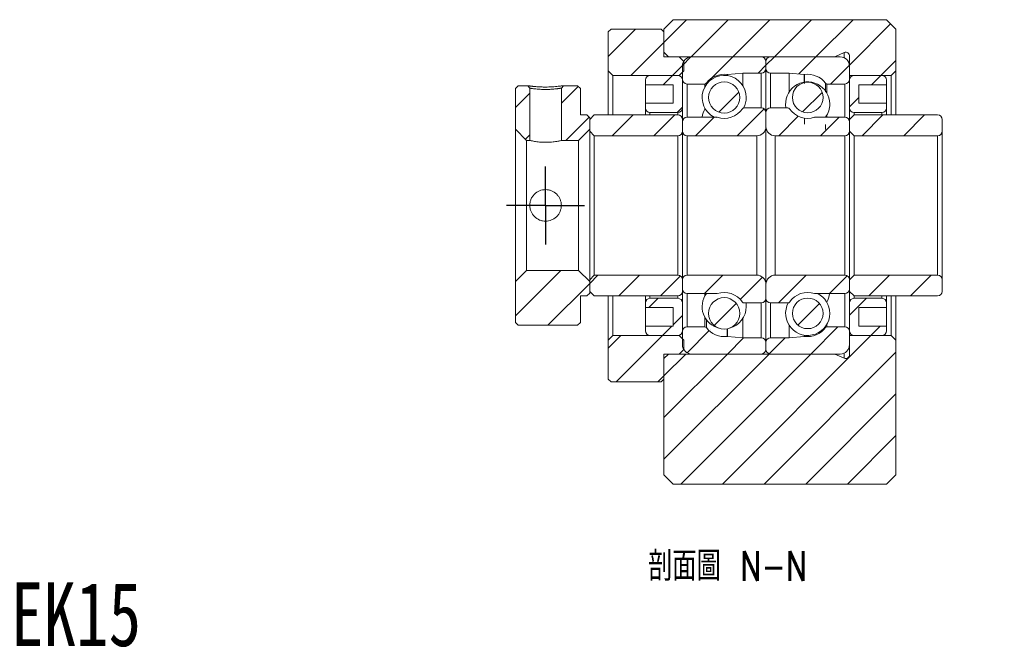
# Model space of a CAD drawing. Header units: millimetres. Extents: x 37 to 252, y 22 to 193.
# Tile 2 of 3: x 139 to 245, y 22 to 90. Entities that reach past the tile are written whole.
import ezdxf

# ---------------------------------------------------------------- set-up
doc = ezdxf.new("R2010")
doc.units = ezdxf.units.MM
doc.layers.add('FORMAT', color=7, linetype='Continuous')
doc.styles.add('SLDTEXTSTYLE0', font='TXT', dxfattribs={"width": 0.75})
doc.styles.add('SLDTEXTSTYLE1', font='TXT', dxfattribs={"width": 0.75, "bigfont": 'bigfont'})

# ---------------------------------------------------------------- blocks, each defined once
blk = doc.blocks.new('SW_CENTERMARKSYMBOL_8')
at = {"layer": 'FORMAT', "color": 0}
for p, q in [((0, 2.5), (0, 4.2)), ((0, 0), (0, 2.5)), ((-2.5, 0), (-4.2, 0)), ((0, 0), (-2.5, 0)), ((0, 0), (0, -2.5)), ((0, 0), (2.5, 0)), ((2.5, 0), (4.2, 0)), ((0, -2.5), (0, -4.2))]:
    blk.add_line(p, q, dxfattribs=at)

msp = doc.modelspace()

# ---------------------------------------------------------------- hatches: boundary and pattern name
at = {"linetype": 'Continuous', "lineweight": 0}
h = msp.add_hatch(dxfattribs=at)
h.set_pattern_fill('ANSI31', style=0)
edge = h.paths.add_edge_path(flags=0)
edge.add_line((233.02, 83.72), (233.52, 84.22))
edge.add_line((233.52, 84.22), (233.52, 88.72))
edge.add_line((233.52, 88.72), (232.52, 89.72))
edge.add_line((232.52, 89.72), (209.52, 89.72))
edge.add_line((209.52, 89.72), (208.52, 88.72))
edge.add_line((208.52, 88.72), (208.52, 86.22))
edge.add_line((208.52, 86.22), (209.02, 85.72))
edge.add_line((209.02, 85.72), (226.96, 85.72))
edge.add_line((226.96, 85.72), (227.95, 86.19))
edge.add_arc((228.12, 85.82), 0.4, -5, 115, ccw=False)
edge.add_line((228.52, 85.79), (228.51, 85.72))
edge.add_line((228.51, 85.72), (228.52, 85.72))
edge.add_line((228.52, 85.72), (228.52, 83.72))
edge.add_line((228.52, 83.72), (233.02, 83.72))
h = msp.add_hatch(dxfattribs=at)
h.set_pattern_fill('ANSI31', style=0)
h.paths.add_polyline_path([(208.22, 88.72), (202.82, 88.72), (202.52, 88.42), (202.52, 84.22), (203.02, 83.72), (210.17, 83.72), (210.67, 84.22), (210.67, 85.22), (210.17, 85.72), (208.52, 85.72), (208.52, 88.42)], flags=0)
h = msp.add_hatch(dxfattribs=at)
h.set_pattern_fill('ANSI31', style=0)
edge = h.paths.add_edge_path(flags=0)
edge.add_line((219.52, 84.47), (219.52, 85.22))
edge.add_arc((219.02, 85.22), 0.5, 0, 90)
edge.add_line((219.02, 85.72), (211.52, 85.72))
edge.add_arc((211.52, 84.72), 1, 90, 180)
edge.add_line((210.52, 84.72), (210.52, 83.3))
edge.add_arc((211.02, 83.3), 0.5, 180, 270)
edge.add_line((211.02, 82.8), (212.93, 82.8))
edge.add_arc((212.93, 83), 0.2, 270, 323.7863)
edge.add_arc((215.02, 81.47), 2.38, 82.1073, 143.7863, ccw=False)
edge.add_arc((215.37, 84.03), 0.2, 262.1073, 275)
edge.add_line((215.39, 83.83), (217.02, 83.97))
edge.add_line((217.02, 83.97), (219.02, 83.97))
edge.add_arc((219.02, 84.47), 0.5, 270, 360)
h = msp.add_hatch(dxfattribs=at)
h.set_pattern_fill('ANSI31', style=0)
edge = h.paths.add_edge_path(flags=0)
edge.add_line((227.52, 85.72), (220.02, 85.72))
edge.add_arc((220.02, 85.22), 0.5, 90, 180)
edge.add_line((219.52, 85.22), (219.52, 84.47))
edge.add_arc((220.02, 84.47), 0.5, 180, 270)
edge.add_line((220.02, 83.97), (222.02, 83.97))
edge.add_line((222.02, 83.97), (223.65, 83.83))
edge.add_arc((223.66, 84.03), 0.2, 265, 277.8927)
edge.add_arc((224.02, 81.47), 2.38, 36.2137, 97.8927, ccw=False)
edge.add_arc((226.1, 83), 0.2, 216.2137, 270)
edge.add_line((226.1, 82.8), (228.02, 82.8))
edge.add_arc((228.02, 83.3), 0.5, 270, 360)
edge.add_line((228.52, 83.3), (228.52, 84.72))
edge.add_arc((227.52, 84.72), 1, 0, 90)
h = msp.add_hatch(dxfattribs=at)
h.set_pattern_fill('ANSI31', style=0)
edge = h.paths.add_edge_path(flags=0)
edge.add_line((209.52, 82.72), (209.52, 80.72))
edge.add_line((209.52, 80.72), (206.52, 80.72))
edge.add_line((206.52, 80.72), (206.52, 80.22))
edge.add_arc((207.02, 80.22), 0.5, 180, 270)
edge.add_line((207.02, 79.72), (210.02, 79.72))
edge.add_arc((210.02, 80.22), 0.5, 270, 360)
edge.add_line((210.52, 80.22), (210.52, 83.22))
edge.add_arc((210.02, 83.22), 0.5, 0, 90)
edge.add_line((210.02, 83.72), (207.02, 83.72))
edge.add_arc((207.02, 83.22), 0.5, 90, 180)
edge.add_line((206.52, 83.22), (206.52, 82.72))
edge.add_line((206.52, 82.72), (209.52, 82.72))
h = msp.add_hatch(dxfattribs=at)
h.set_pattern_fill('ANSI31', style=0)
edge = h.paths.add_edge_path(flags=0)
edge.add_arc((215.02, 81.35), 1.69, 0, 360)
h = msp.add_hatch(dxfattribs=at)
h.set_pattern_fill('ANSI31', style=0)
edge = h.paths.add_edge_path(flags=0)
edge.add_arc((224.02, 81.35), 1.65, 0, 360)
h = msp.add_hatch(dxfattribs=at)
h.set_pattern_fill('ANSI31', style=0)
edge = h.paths.add_edge_path(flags=0)
edge.add_line((232.52, 80.22), (232.52, 80.72))
edge.add_line((232.52, 80.72), (229.52, 80.72))
edge.add_line((229.52, 80.72), (229.52, 82.72))
edge.add_line((229.52, 82.72), (232.52, 82.72))
edge.add_line((232.52, 82.72), (232.52, 83.22))
edge.add_arc((232.02, 83.22), 0.5, 0, 90)
edge.add_line((232.02, 83.72), (229.02, 83.72))
edge.add_arc((229.02, 83.22), 0.5, 90, 180)
edge.add_line((228.52, 83.22), (228.52, 80.22))
edge.add_arc((229.02, 80.22), 0.5, 180, 270)
edge.add_line((229.02, 79.72), (232.02, 79.72))
edge.add_arc((232.02, 80.22), 0.5, 270, 360)
h = msp.add_hatch(dxfattribs=at)
h.set_pattern_fill('ANSI31', style=0)
h.paths.add_polyline_path([(194.07, 82.36), (193.85, 82.62), (192.82, 82.62), (192.52, 82.32), (192.52, 77.92), (193.72, 76.72), (194.07, 76.72)], flags=0)
h = msp.add_hatch(dxfattribs=at)
h.set_pattern_fill('ANSI31', style=0)
edge = h.paths.add_edge_path(flags=0)
edge.add_line((199.52, 82.32), (199.22, 82.62))
edge.add_line((199.22, 82.62), (197.69, 82.62))
edge.add_line((197.69, 82.62), (197.47, 82.36))
edge.add_line((197.47, 82.36), (197.47, 76.72))
edge.add_line((197.47, 76.72), (199.32, 76.72))
edge.add_line((199.32, 76.72), (200.52, 77.92))
edge.add_line((200.52, 77.92), (200.52, 79.17))
edge.add_line((200.52, 79.17), (200.22, 79.47))
edge.add_line((200.22, 79.47), (199.52, 79.47))
edge.add_line((199.52, 79.47), (199.52, 82.32))
h = msp.add_hatch(dxfattribs=at)
h.set_pattern_fill('ANSI31', style=0)
edge = h.paths.add_edge_path(flags=0)
edge.add_line((210.52, 78.72), (210.52, 77.72))
edge.add_arc((211.02, 77.72), 0.5, 180, 270)
edge.add_line((211.02, 77.22), (218.52, 77.22))
edge.add_arc((218.52, 78.22), 1, 270, 360)
edge.add_line((219.52, 78.22), (219.52, 79.72))
edge.add_arc((219.02, 79.72), 0.5, 0, 90)
edge.add_line((219.02, 80.22), (217.15, 80.22))
edge.add_arc((217.15, 80.02), 0.2, 90, 145.8236)
edge.add_arc((215.02, 81.47), 2.38, 251.6503, 325.8236, ccw=False)
edge.add_arc((214.2, 79.02), 0.2, 71.6503, 90)
edge.add_line((214.2, 79.22), (211.02, 79.22))
edge.add_arc((211.02, 78.72), 0.5, 90, 180)
h = msp.add_hatch(dxfattribs=at)
h.set_pattern_fill('ANSI31', style=0)
edge = h.paths.add_edge_path(flags=0)
edge.add_line((220.52, 77.22), (228.02, 77.22))
edge.add_arc((228.02, 77.72), 0.5, 270, 360)
edge.add_line((228.52, 77.72), (228.52, 78.72))
edge.add_arc((228.02, 78.72), 0.5, 0, 90)
edge.add_line((228.02, 79.22), (224.83, 79.22))
edge.add_arc((224.83, 79.02), 0.2, 90, 108.3497)
edge.add_arc((224.02, 81.47), 2.38, 214.1764, 288.3497, ccw=False)
edge.add_arc((221.88, 80.02), 0.2, 34.1764, 90)
edge.add_line((221.88, 80.22), (220.02, 80.22))
edge.add_arc((220.02, 79.72), 0.5, 90, 180)
edge.add_line((219.52, 79.72), (219.52, 78.22))
edge.add_arc((220.52, 78.22), 1, 180, 270)
h = msp.add_hatch(dxfattribs=at)
h.set_pattern_fill('ANSI31', style=0)
edge = h.paths.add_edge_path(flags=0)
edge.add_line((200.52, 77.72), (201.02, 77.22))
edge.add_line((201.02, 77.22), (210.02, 77.22))
edge.add_arc((210.02, 77.72), 0.5, 270, 360)
edge.add_line((210.52, 77.72), (210.52, 78.97))
edge.add_arc((210.02, 78.97), 0.5, 0, 90)
edge.add_line((210.02, 79.47), (201.02, 79.47))
edge.add_line((201.02, 79.47), (200.52, 78.97))
edge.add_line((200.52, 78.97), (200.52, 77.72))
h = msp.add_hatch(dxfattribs=at)
h.set_pattern_fill('ANSI31', style=0)
edge = h.paths.add_edge_path(flags=0)
edge.add_line((228.52, 77.72), (229.02, 77.22))
edge.add_line((229.02, 77.22), (238.02, 77.22))
edge.add_arc((238.02, 77.72), 0.5, 270, 360)
edge.add_line((238.52, 77.72), (238.52, 78.97))
edge.add_arc((238.02, 78.97), 0.5, 0, 90)
edge.add_line((238.02, 79.47), (229.02, 79.47))
edge.add_line((229.02, 79.47), (228.52, 78.97))
edge.add_line((228.52, 78.97), (228.52, 77.72))
h = msp.add_hatch(dxfattribs=at)
h.set_pattern_fill('ANSI31', style=0)
h.paths.add_polyline_path([(192.52, 57.12), (192.82, 56.82), (199.22, 56.82), (199.52, 57.12), (199.52, 59.97), (200.22, 59.97), (200.52, 60.27), (200.52, 61.52), (199.32, 62.72), (193.72, 62.72), (192.52, 61.52)], flags=0)
h = msp.add_hatch(dxfattribs=at)
h.set_pattern_fill('ANSI31', style=0)
edge = h.paths.add_edge_path(flags=0)
edge.add_line((201.02, 62.22), (200.52, 61.72))
edge.add_line((200.52, 61.72), (200.52, 60.47))
edge.add_line((200.52, 60.47), (201.02, 59.97))
edge.add_line((201.02, 59.97), (210.02, 59.97))
edge.add_arc((210.02, 60.47), 0.5, 270, 360)
edge.add_line((210.52, 60.47), (210.52, 61.72))
edge.add_arc((210.02, 61.72), 0.5, 0, 90)
edge.add_line((210.02, 62.22), (201.02, 62.22))
h = msp.add_hatch(dxfattribs=at)
h.set_pattern_fill('ANSI31', style=0)
edge = h.paths.add_edge_path(flags=0)
edge.add_line((218.52, 62.22), (211.02, 62.22))
edge.add_arc((211.02, 61.72), 0.5, 90, 180)
edge.add_line((210.52, 61.72), (210.52, 60.72))
edge.add_arc((211.02, 60.72), 0.5, 180, 270)
edge.add_line((211.02, 60.22), (214.2, 60.22))
edge.add_arc((214.2, 60.42), 0.2, 270, 288.3497)
edge.add_arc((215.02, 57.97), 2.38, 34.1764, 108.3497, ccw=False)
edge.add_arc((217.15, 59.42), 0.2, 214.1764, 270)
edge.add_line((217.15, 59.22), (219.02, 59.22))
edge.add_arc((219.02, 59.72), 0.5, 270, 360)
edge.add_line((219.52, 59.72), (219.52, 61.22))
edge.add_arc((218.52, 61.22), 1, 0, 90)
h = msp.add_hatch(dxfattribs=at)
h.set_pattern_fill('ANSI31', style=0)
edge = h.paths.add_edge_path(flags=0)
edge.add_line((228.52, 60.72), (228.52, 61.72))
edge.add_arc((228.02, 61.72), 0.5, 0, 90)
edge.add_line((228.02, 62.22), (220.52, 62.22))
edge.add_arc((220.52, 61.22), 1, 90, 180)
edge.add_line((219.52, 61.22), (219.52, 59.72))
edge.add_arc((220.02, 59.72), 0.5, 180, 270)
edge.add_line((220.02, 59.22), (221.88, 59.22))
edge.add_arc((221.88, 59.42), 0.2, 270, 325.8236)
edge.add_arc((224.02, 57.97), 2.38, 71.6503, 145.8236, ccw=False)
edge.add_arc((224.83, 60.42), 0.2, 251.6503, 270)
edge.add_line((224.83, 60.22), (228.02, 60.22))
edge.add_arc((228.02, 60.72), 0.5, 270, 360)
h = msp.add_hatch(dxfattribs=at)
h.set_pattern_fill('ANSI31', style=0)
edge = h.paths.add_edge_path(flags=0)
edge.add_line((229.02, 62.22), (228.52, 61.72))
edge.add_line((228.52, 61.72), (228.52, 60.47))
edge.add_line((228.52, 60.47), (229.02, 59.97))
edge.add_line((229.02, 59.97), (238.02, 59.97))
edge.add_arc((238.02, 60.47), 0.5, 270, 360)
edge.add_line((238.52, 60.47), (238.52, 61.72))
edge.add_arc((238.02, 61.72), 0.5, 0, 90)
edge.add_line((238.02, 62.22), (229.02, 62.22))
h = msp.add_hatch(dxfattribs=at)
h.set_pattern_fill('ANSI31', style=0)
edge = h.paths.add_edge_path(flags=0)
edge.add_line((206.52, 59.22), (206.52, 58.72))
edge.add_line((206.52, 58.72), (209.52, 58.72))
edge.add_line((209.52, 58.72), (209.52, 56.72))
edge.add_line((209.52, 56.72), (206.52, 56.72))
edge.add_line((206.52, 56.72), (206.52, 56.22))
edge.add_arc((207.02, 56.22), 0.5, 180, 270)
edge.add_line((207.02, 55.72), (210.02, 55.72))
edge.add_arc((210.02, 56.22), 0.5, 270, 360)
edge.add_line((210.52, 56.22), (210.52, 59.22))
edge.add_arc((210.02, 59.22), 0.5, 0, 90)
edge.add_line((210.02, 59.72), (207.02, 59.72))
edge.add_arc((207.02, 59.22), 0.5, 90, 180)
h = msp.add_hatch(dxfattribs=at)
h.set_pattern_fill('ANSI31', style=0)
edge = h.paths.add_edge_path(flags=0)
edge.add_arc((215.02, 58.1), 1.69, 0, 360)
h = msp.add_hatch(dxfattribs=at)
h.set_pattern_fill('ANSI31', style=0)
edge = h.paths.add_edge_path(flags=0)
edge.add_arc((224.02, 58.1), 1.65, 0, 360)
h = msp.add_hatch(dxfattribs=at)
h.set_pattern_fill('ANSI31', style=0)
edge = h.paths.add_edge_path(flags=0)
edge.add_line((229.52, 56.72), (229.52, 58.72))
edge.add_line((229.52, 58.72), (232.52, 58.72))
edge.add_line((232.52, 58.72), (232.52, 59.22))
edge.add_arc((232.02, 59.22), 0.5, 0, 90)
edge.add_line((232.02, 59.72), (229.02, 59.72))
edge.add_arc((229.02, 59.22), 0.5, 90, 180)
edge.add_line((228.52, 59.22), (228.52, 56.22))
edge.add_arc((229.02, 56.22), 0.5, 180, 270)
edge.add_line((229.02, 55.72), (232.02, 55.72))
edge.add_arc((232.02, 56.22), 0.5, 270, 360)
edge.add_line((232.52, 56.22), (232.52, 56.72))
edge.add_line((232.52, 56.72), (229.52, 56.72))
h = msp.add_hatch(dxfattribs=at)
h.set_pattern_fill('ANSI31', style=0)
edge = h.paths.add_edge_path(flags=0)
edge.add_line((211.52, 53.72), (219.02, 53.72))
edge.add_arc((219.02, 54.22), 0.5, 270, 360)
edge.add_line((219.52, 54.22), (219.52, 54.97))
edge.add_arc((219.02, 54.97), 0.5, 0, 90)
edge.add_line((219.02, 55.47), (217.02, 55.47))
edge.add_line((217.02, 55.47), (215.39, 55.62))
edge.add_arc((215.37, 55.42), 0.2, 85, 97.8927)
edge.add_arc((215.02, 57.97), 2.38, 216.2137, 277.8927, ccw=False)
edge.add_arc((212.93, 56.45), 0.2, 36.2137, 90)
edge.add_line((212.93, 56.65), (211.02, 56.65))
edge.add_arc((211.02, 56.15), 0.5, 90, 180)
edge.add_line((210.52, 56.15), (210.52, 54.72))
edge.add_arc((211.52, 54.72), 1, 180, 270)
h = msp.add_hatch(dxfattribs=at)
h.set_pattern_fill('ANSI31', style=0)
edge = h.paths.add_edge_path(flags=0)
edge.add_line((219.52, 54.97), (219.52, 54.22))
edge.add_arc((220.02, 54.22), 0.5, 180, 270)
edge.add_line((220.02, 53.72), (227.52, 53.72))
edge.add_arc((227.52, 54.72), 1, 270, 360)
edge.add_line((228.52, 54.72), (228.52, 56.15))
edge.add_arc((228.02, 56.15), 0.5, 0, 90)
edge.add_line((228.02, 56.65), (226.1, 56.65))
edge.add_arc((226.1, 56.45), 0.2, 90, 143.7863)
edge.add_arc((224.02, 57.97), 2.38, 262.1073, 323.7863, ccw=False)
edge.add_arc((223.66, 55.42), 0.2, 82.1073, 95)
edge.add_line((223.65, 55.62), (222.02, 55.47))
edge.add_line((222.02, 55.47), (220.02, 55.47))
edge.add_arc((220.02, 54.97), 0.5, 90, 180)
h = msp.add_hatch(dxfattribs=at)
h.set_pattern_fill('ANSI31', style=0)
h.paths.add_polyline_path([(202.82, 50.72), (208.22, 50.72), (208.52, 51.02), (208.52, 53.72), (210.17, 53.72), (210.67, 54.22), (210.67, 55.22), (210.17, 55.72), (203.02, 55.72), (202.52, 55.22), (202.52, 51.02)], flags=0)
h = msp.add_hatch(dxfattribs=at)
h.set_pattern_fill('ANSI31', style=0)
edge = h.paths.add_edge_path(flags=0)
edge.add_line((232.52, 39.72), (233.52, 40.72))
edge.add_line((233.52, 40.72), (233.52, 55.22))
edge.add_line((233.52, 55.22), (233.02, 55.72))
edge.add_line((233.02, 55.72), (228.52, 55.72))
edge.add_line((228.52, 55.72), (228.52, 53.72))
edge.add_line((228.52, 53.72), (228.51, 53.72))
edge.add_line((228.51, 53.72), (228.52, 53.66))
edge.add_arc((228.12, 53.62), 0.4, -115, 5, ccw=False)
edge.add_line((227.95, 53.26), (226.96, 53.72))
edge.add_line((226.96, 53.72), (209.02, 53.72))
edge.add_line((209.02, 53.72), (208.52, 53.22))
edge.add_line((208.52, 53.22), (208.52, 40.72))
edge.add_line((208.52, 40.72), (209.52, 39.72))
edge.add_line((209.52, 39.72), (232.52, 39.72))

# ---------------------------------------------------------------- linework, layer by layer
at = {"color": 7, "linetype": 'Continuous', "lineweight": 15}
for p, q in [((208.52, 88.72), (209.52, 89.72)), ((232.52, 89.72), (209.52, 89.72)), ((232.52, 89.72), (233.52, 88.72)), ((202.52, 88.42), (202.82, 88.72)), ((202.52, 88.42), (202.52, 84.22)), ((202.82, 88.72), (208.22, 88.72)), ((208.22, 88.72), (208.52, 88.42)), ((208.52, 86.22), (208.52, 88.72)), ((208.52, 85.72), (208.52, 88.42)), ((233.52, 84.22), (233.52, 88.72)), ((209.02, 85.72), (208.52, 86.22)), ((227.95, 86.19), (226.96, 85.72)), ((227.95, 86.19), (227.95, 85.63)), ((210.17, 85.72), (208.52, 85.72)), ((209.02, 85.72), (226.96, 85.72)), ((210.17, 85.72), (210.67, 85.22)), ((210.67, 84.22), (210.67, 85.22)), ((219.02, 85.72), (211.52, 85.72)), ((219.52, 84.47), (219.52, 85.22)), ((227.52, 85.72), (220.02, 85.72)), ((228.51, 85.72), (228.52, 85.79)), ((228.51, 85.72), (228.52, 85.72)), ((228.51, 84.84), (228.51, 85.72)), ((228.52, 83.72), (228.52, 85.72)), ((203.02, 83.72), (202.52, 84.22)), ((202.52, 79.47), (202.52, 84.22)), ((210.67, 84.22), (210.17, 83.72)), ((210.52, 84.72), (210.52, 83.3)), ((215.39, 83.83), (217.02, 83.97)), ((217.02, 83.97), (217.02, 82.65)), ((217.02, 83.97), (219.02, 83.97)), ((219.52, 84.47), (219.52, 79.72)), ((220.02, 83.97), (222.02, 83.97)), ((222.02, 83.97), (223.65, 83.83)), ((222.02, 81.94), (222.02, 83.97)), ((228.52, 83.3), (228.52, 84.72)), ((233.52, 84.22), (233.02, 83.72)), ((233.52, 84.22), (233.52, 79.47)), ((203.02, 83.72), (203.02, 79.47)), ((203.02, 83.72), (210.17, 83.72)), ((206.52, 83.22), (206.52, 82.72)), ((210.02, 83.72), (207.02, 83.72)), ((210.17, 83.7), (210.17, 83.72)), ((210.52, 83.3), (210.52, 83.22)), ((210.52, 80.22), (210.52, 83.22)), ((211.02, 82.8), (212.93, 82.8)), ((226.1, 82.8), (228.02, 82.8)), ((233.02, 83.72), (228.52, 83.72)), ((228.52, 83.22), (228.52, 83.3)), ((228.52, 83.22), (228.52, 80.22)), ((232.02, 83.72), (229.02, 83.72)), ((232.52, 82.72), (232.52, 83.22)), ((233.02, 79.47), (233.02, 83.72)), ((192.52, 82.32), (192.82, 82.62)), ((192.52, 82.32), (192.52, 77.92)), ((193.85, 82.62), (192.82, 82.62)), ((193.85, 82.62), (194.07, 82.36)), ((194.07, 76.72), (194.07, 82.36)), ((197.47, 82.36), (197.69, 82.62)), ((197.47, 82.36), (197.47, 76.72)), ((199.22, 82.62), (197.69, 82.62)), ((199.22, 82.62), (199.52, 82.32)), ((199.52, 79.47), (199.52, 82.32)), ((206.52, 82.72), (209.52, 82.72)), ((206.52, 82.72), (206.52, 80.72)), ((209.52, 82.72), (209.52, 80.72)), ((229.52, 82.72), (232.52, 82.72)), ((229.52, 80.72), (229.52, 82.72)), ((232.52, 80.72), (232.52, 82.72)), ((206.52, 80.72), (206.52, 80.22)), ((209.52, 80.72), (206.52, 80.72)), ((232.52, 80.72), (229.52, 80.72)), ((232.52, 80.22), (232.52, 80.72)), ((206.52, 79.47), (206.52, 80.22)), ((207.02, 79.72), (210.02, 79.72)), ((210.52, 80.22), (210.52, 78.97)), ((219.02, 80.22), (217.15, 80.22)), ((219.52, 79.72), (219.52, 78.22)), ((221.88, 80.22), (220.02, 80.22)), ((228.52, 78.97), (228.52, 80.22)), ((229.02, 79.72), (232.02, 79.72)), ((232.52, 80.22), (232.52, 79.47)), ((200.22, 79.47), (199.52, 79.47)), ((200.22, 79.47), (200.52, 79.17)), ((200.52, 78.97), (201.02, 79.47)), ((200.52, 77.92), (200.52, 79.17)), ((200.52, 78.97), (200.52, 77.72)), ((210.02, 79.47), (201.02, 79.47)), ((210.52, 77.72), (210.52, 78.97)), ((210.52, 78.72), (210.52, 77.72)), ((214.2, 79.22), (211.02, 79.22)), ((228.02, 79.22), (224.83, 79.22)), ((228.52, 78.97), (229.02, 79.47)), ((228.52, 78.97), (228.52, 77.72)), ((228.52, 77.72), (228.52, 78.72)), ((238.02, 79.47), (229.02, 79.47)), ((238.52, 77.72), (238.52, 78.97)), ((193.72, 76.72), (192.52, 77.92)), ((192.52, 61.52), (192.52, 77.92)), ((200.52, 77.92), (199.32, 76.72)), ((201.02, 77.22), (200.52, 77.72)), ((200.52, 61.72), (200.52, 77.72)), ((210.52, 77.72), (210.52, 61.72)), ((219.52, 61.22), (219.52, 78.22)), ((228.52, 61.72), (228.52, 77.72)), ((229.02, 77.22), (228.52, 77.72)), ((238.52, 77.72), (238.52, 61.72)), ((193.72, 76.72), (194.07, 76.72)), ((193.72, 76.72), (193.72, 62.72)), ((197.47, 76.72), (199.32, 76.72)), ((199.32, 62.72), (199.32, 76.72)), ((201.02, 77.22), (201.02, 62.22)), ((201.02, 77.22), (210.02, 77.22)), ((210.02, 62.22), (210.02, 77.22)), ((211.02, 77.22), (211.02, 62.22)), ((211.02, 77.22), (218.52, 77.22)), ((218.52, 77.22), (218.52, 62.22)), ((220.52, 77.22), (228.02, 77.22)), ((220.52, 62.22), (220.52, 77.22)), ((228.02, 62.22), (228.02, 77.22)), ((229.02, 77.22), (229.02, 62.22)), ((229.02, 77.22), (238.02, 77.22)), ((238.02, 62.22), (238.02, 77.22)), ((192.52, 61.52), (193.72, 62.72)), ((199.32, 62.72), (193.72, 62.72)), ((199.32, 62.72), (200.52, 61.52)), ((200.52, 61.72), (201.02, 62.22)), ((200.52, 61.72), (200.52, 60.47)), ((210.02, 62.22), (201.02, 62.22)), ((210.52, 60.47), (210.52, 61.72)), ((210.52, 61.72), (210.52, 60.72)), ((218.52, 62.22), (211.02, 62.22)), ((228.02, 62.22), (220.52, 62.22)), ((228.52, 61.72), (229.02, 62.22)), ((228.52, 60.72), (228.52, 61.72)), ((228.52, 61.72), (228.52, 60.47)), ((238.02, 62.22), (229.02, 62.22)), ((238.52, 60.47), (238.52, 61.72)), ((192.52, 61.52), (192.52, 57.12)), ((200.52, 60.27), (200.52, 61.52)), ((219.52, 61.22), (219.52, 59.72)), ((199.52, 59.97), (200.22, 59.97)), ((199.52, 57.12), (199.52, 59.97)), ((200.52, 60.27), (200.22, 59.97)), ((201.02, 59.97), (200.52, 60.47)), ((201.02, 59.97), (210.02, 59.97)), ((202.52, 55.22), (202.52, 59.97)), ((203.02, 59.97), (203.02, 55.72)), ((206.52, 59.22), (206.52, 59.97)), ((210.02, 59.72), (207.02, 59.72)), ((210.52, 60.47), (210.52, 59.22)), ((211.02, 60.22), (214.2, 60.22)), ((219.52, 59.72), (219.52, 54.97)), ((224.83, 60.22), (228.02, 60.22)), ((229.02, 59.97), (228.52, 60.47)), ((228.52, 59.22), (228.52, 60.47)), ((229.02, 59.97), (238.02, 59.97)), ((232.02, 59.72), (229.02, 59.72)), ((232.52, 59.97), (232.52, 59.22)), ((233.02, 55.72), (233.02, 59.97)), ((233.52, 59.97), (233.52, 55.22)), ((206.52, 59.22), (206.52, 58.72)), ((206.52, 58.72), (209.52, 58.72)), ((206.52, 58.72), (206.52, 56.72)), ((209.52, 58.72), (209.52, 56.72)), ((210.52, 56.22), (210.52, 59.22)), ((217.15, 59.22), (219.02, 59.22)), ((220.02, 59.22), (221.88, 59.22)), ((228.52, 59.22), (228.52, 56.22)), ((229.52, 58.72), (232.52, 58.72)), ((229.52, 56.72), (229.52, 58.72)), ((232.52, 58.72), (232.52, 59.22)), ((232.52, 56.72), (232.52, 58.72)), ((217.02, 57.52), (217.02, 55.47)), ((192.82, 56.82), (192.52, 57.12)), ((192.82, 56.82), (199.22, 56.82)), ((199.52, 57.12), (199.22, 56.82)), ((206.52, 56.72), (206.52, 56.22)), ((209.52, 56.72), (206.52, 56.72)), ((212.93, 56.65), (211.02, 56.65)), ((222.02, 55.47), (222.02, 56.81)), ((228.02, 56.65), (226.1, 56.65)), ((232.52, 56.72), (229.52, 56.72)), ((232.52, 56.22), (232.52, 56.72)), ((202.52, 55.22), (203.02, 55.72)), ((202.52, 55.22), (202.52, 51.02)), ((210.17, 55.72), (203.02, 55.72)), ((207.02, 55.72), (210.02, 55.72)), ((210.17, 55.72), (210.17, 55.75)), ((210.17, 55.72), (210.67, 55.22)), ((210.52, 56.22), (210.52, 56.15)), ((210.52, 56.15), (210.52, 54.72)), ((210.67, 54.22), (210.67, 55.22)), ((217.02, 55.47), (215.39, 55.62)), ((219.02, 55.47), (217.02, 55.47)), ((222.02, 55.47), (220.02, 55.47)), ((223.65, 55.62), (222.02, 55.47)), ((228.52, 56.15), (228.52, 56.22)), ((228.52, 54.72), (228.52, 56.15)), ((228.52, 53.72), (228.52, 55.72)), ((228.52, 55.72), (233.02, 55.72)), ((229.02, 55.72), (232.02, 55.72)), ((233.02, 55.72), (233.52, 55.22)), ((233.52, 40.72), (233.52, 55.22)), ((210.67, 54.22), (210.17, 53.72)), ((219.52, 54.22), (219.52, 54.97)), ((228.51, 53.72), (228.51, 54.6)), ((208.52, 53.72), (210.17, 53.72)), ((208.52, 51.02), (208.52, 53.72)), ((208.52, 53.22), (209.02, 53.72)), ((208.52, 40.72), (208.52, 53.22)), ((226.96, 53.72), (209.02, 53.72)), ((211.52, 53.72), (219.02, 53.72)), ((220.02, 53.72), (227.52, 53.72)), ((226.96, 53.72), (227.95, 53.26)), ((227.95, 53.82), (227.95, 53.26)), ((228.52, 53.66), (228.51, 53.72)), ((228.52, 53.72), (228.51, 53.72)), ((202.82, 50.72), (202.52, 51.02)), ((208.52, 51.02), (208.22, 50.72)), ((208.22, 50.72), (202.82, 50.72)), ((209.52, 39.72), (208.52, 40.72)), ((233.52, 40.72), (232.52, 39.72)), ((209.52, 39.72), (232.52, 39.72))]:
    msp.add_line(p, q, dxfattribs=at)
at = {"color": 8, "linetype": 'Continuous', "lineweight": 15}
for p, q in [((219.02, 83.97), (219.02, 80.22)), ((220.02, 80.22), (220.02, 83.97)), ((211.02, 82.8), (211.02, 79.22)), ((212.93, 82.8), (212.93, 82.51)), ((213.1, 82.88), (213.1, 82.76)), ((215.34, 83.83), (215.34, 83.71)), ((215.39, 83.83), (215.39, 83.71)), ((223.65, 83), (223.65, 83.83)), ((223.69, 83.01), (223.69, 83.83)), ((223.69, 82.84), (223.69, 82.97)), ((225.94, 81.96), (225.94, 82.88)), ((226.1, 81.8), (226.1, 82.8)), ((228.02, 79.22), (228.02, 82.8)), ((207.02, 79.72), (207.02, 79.47)), ((210.02, 79.47), (210.02, 79.72)), ((212.93, 80.2), (212.93, 80.11)), ((229.02, 79.72), (229.02, 79.47)), ((232.02, 79.47), (232.02, 79.72)), ((223.69, 78.49), (223.69, 79.12)), ((226.1, 79.22), (226.1, 79.49)), ((225.94, 77.89), (225.94, 78.43)), ((207.02, 59.97), (207.02, 59.72)), ((210.02, 59.72), (210.02, 59.97)), ((211.02, 60.22), (211.02, 56.65)), ((212.93, 60.22), (212.93, 59.97)), ((228.02, 56.65), (228.02, 60.22)), ((229.02, 59.97), (229.02, 59.72)), ((232.02, 59.72), (232.02, 59.97)), ((219.02, 59.22), (219.02, 55.47)), ((220.02, 55.47), (220.02, 59.22)), ((226.1, 59.26), (226.1, 59.36)), ((212.93, 57.66), (212.93, 56.65)), ((213.1, 57.41), (213.1, 56.57)), ((215.34, 56.43), (215.34, 55.62)), ((215.39, 56.44), (215.39, 55.62)), ((225.94, 56.57), (225.94, 56.69)), ((226.1, 56.65), (226.1, 56.95)), ((223.65, 55.62), (223.65, 55.75)), ((223.69, 55.62), (223.69, 55.74))]:
    msp.add_line(p, q, dxfattribs=at)
at = {"color": 7, "linetype": 'Continuous', "lineweight": 15, "flags": 128}
msp.add_lwpolyline([(217.4, 58.82), (217.37, 59.18), (217.36, 59.22)], dxfattribs=at)
at = {"color": 7, "linetype": 'Continuous', "lineweight": 15}
for centre, radius in [((215.02, 81.35), 1.69), ((224.02, 81.35), 1.65), ((215.02, 58.1), 1.69), ((224.02, 58.1), 1.65)]:
    msp.add_circle(centre, radius, dxfattribs=at)
for centre, radius, start, end in [((228.12, 85.82), 0.4, 355, 115), ((211.52, 84.72), 1, 90, 180), ((219.02, 85.22), 0.5, 0, 90), ((220.02, 85.22), 0.5, 90, 180), ((227.52, 84.72), 1, 0, 90), ((215.02, 81.47), 2.38, 82.1073, 143.7863), ((219.02, 84.47), 0.5, 270, 0), ((220.02, 84.47), 0.5, 180, 270), ((224.02, 81.47), 2.38, 36.2137, 97.8927), ((207.02, 83.22), 0.5, 90, 180), ((210.02, 83.22), 0.5, 0, 90), ((211.02, 83.3), 0.5, 180, 270), ((215.02, 81.35), 2.38, 0, 243.438), ((212.93, 83), 0.2, 270, 323.7863), ((215.37, 84.03), 0.2, 262.1073, 275), ((224.02, 80.65), 2.38, 0, 190.2545), ((223.66, 84.03), 0.2, 265, 277.8927), ((226.1, 83), 0.2, 216.2137, 270), ((228.02, 83.3), 0.5, 270, 0), ((229.02, 83.22), 0.5, 90, 180), ((232.02, 83.22), 0.5, 0, 90), ((215.02, 81.35), 2.38, 331.5523, 0), ((207.02, 80.22), 0.5, 180, 270), ((210.02, 80.22), 0.5, 270, 0), ((215.02, 78.96), 2.38, 149.796, 173.5862), ((215.02, 81.47), 2.38, 251.6503, 325.8236), ((217.15, 80.02), 0.2, 90, 145.8236), ((219.02, 79.72), 0.5, 0, 90), ((220.02, 79.72), 0.5, 90, 180), ((221.88, 80.02), 0.2, 34.1764, 90), ((224.02, 81.47), 2.38, 214.1764, 288.3497), ((224.02, 80.65), 2.38, 323.7863, 0), ((229.02, 80.22), 0.5, 180, 270), ((232.02, 80.22), 0.5, 270, 0), ((210.02, 78.97), 0.5, 0, 90), ((211.02, 78.72), 0.5, 90, 180), ((214.2, 79.02), 0.2, 71.6503, 90), ((224.83, 79.02), 0.2, 90, 108.3497), ((228.02, 78.72), 0.5, 0, 90), ((238.02, 78.97), 0.5, 0, 90), ((210.02, 77.72), 0.5, 270, 0), ((211.02, 77.72), 0.5, 180, 270), ((218.52, 78.22), 1, 270, 0), ((220.52, 78.22), 1, 180, 270), ((228.02, 77.72), 0.5, 270, 0), ((238.02, 77.72), 0.5, 270, 0), ((210.02, 61.72), 0.5, 0, 90), ((211.02, 61.72), 0.5, 90, 180), ((218.52, 61.22), 1, 0, 90), ((220.52, 61.22), 1, 90, 180), ((228.02, 61.72), 0.5, 0, 90), ((238.02, 61.72), 0.5, 0, 90), ((211.02, 60.72), 0.5, 180, 270), ((228.02, 60.72), 0.5, 270, 360), ((207.02, 59.22), 0.5, 90, 180), ((210.02, 60.47), 0.5, 270, 0), ((210.02, 59.22), 0.5, 0, 90), ((215.02, 58.82), 2.38, 143.7038, 255.8588), ((214.2, 60.42), 0.2, 270, 288.3497), ((215.02, 57.97), 2.38, 34.1764, 108.3497), ((219.02, 59.72), 0.5, 270, 0), ((220.02, 59.72), 0.5, 180, 270), ((224.02, 57.97), 2.38, 71.6503, 145.8236), ((224.83, 60.42), 0.2, 251.6503, 270), ((224.02, 58.1), 2.38, 0, 63.1393), ((224.02, 60.51), 2.38, 329.5396, 353.0054), ((229.02, 59.22), 0.5, 90, 180), ((232.02, 59.22), 0.5, 0, 90), ((238.02, 60.47), 0.5, 270, 0), ((215.02, 58.82), 2.38, 284.1412, 0), ((217.15, 59.42), 0.2, 214.1764, 270), ((224.02, 58.1), 2.38, 151.7238, 0), ((221.88, 59.42), 0.2, 270, 325.8236), ((211.02, 56.15), 0.5, 90, 180), ((212.93, 56.45), 0.2, 36.2137, 90), ((215.02, 57.97), 2.38, 216.2137, 277.8927), ((224.02, 57.97), 2.38, 262.1073, 323.7863), ((226.1, 56.45), 0.2, 90, 143.7863), ((228.02, 56.15), 0.5, 0, 90), ((207.02, 56.22), 0.5, 180, 270), ((210.02, 56.22), 0.5, 270, 0), ((215.37, 55.42), 0.2, 85, 97.8927), ((219.02, 54.97), 0.5, 0, 90), ((220.02, 54.97), 0.5, 90, 180), ((223.66, 55.42), 0.2, 82.1073, 95), ((229.02, 56.22), 0.5, 180, 270), ((232.02, 56.22), 0.5, 270, 0), ((211.52, 54.72), 1, 180, 270), ((219.02, 54.22), 0.5, 270, 0), ((220.02, 54.22), 0.5, 180, 270), ((227.52, 54.72), 1, 270, 0), ((228.12, 53.62), 0.4, 245, 5)]:
    msp.add_arc(centre, radius, start, end, dxfattribs=at)
for points, knots in [([(193.85, 82.62), (193.85, 82.62), (193.85, 82.62), (193.86, 82.62), (193.89, 82.62), (193.92, 82.61), (193.96, 82.61), (194.01, 82.6), (194.07, 82.59), (194.14, 82.58), (194.22, 82.57), (194.31, 82.56), (194.49, 82.54), (194.79, 82.51), (195.26, 82.48), (195.72, 82.47), (196.14, 82.48), (196.51, 82.5), (196.84, 82.52), (197.14, 82.55), (197.37, 82.58), (197.53, 82.6), (197.63, 82.62), (197.68, 82.62), (197.69, 82.62), (197.69, 82.62)], [0, 0, 0, 0, 0.0239038, 0.0472722, 0.0702116, 0.0928339, 0.1152561, 0.1375983, 0.1599819, 0.1825275, 0.2053533, 0.228573, 0.252295, 0.336516, 0.4171729, 0.5005155, 0.5617813, 0.6241268, 0.6864345, 0.7484227, 0.8106193, 0.8739391, 0.9163885, 0.9581761, 1, 1, 1, 1]), ([(197.47, 82.36), (197.47, 82.36), (197.46, 82.36), (197.45, 82.36), (197.42, 82.35), (197.37, 82.34), (197.3, 82.33), (197.21, 82.32), (197.1, 82.3), (196.9, 82.28), (196.58, 82.24), (196.16, 82.22), (195.7, 82.21), (195.13, 82.23), (194.65, 82.27), (194.36, 82.31), (194.22, 82.33), (194.12, 82.35), (194.08, 82.36), (194.07, 82.36), (194.07, 82.36)], [0, 0, 0, 0, 0.024598, 0.051114, 0.079553, 0.109919, 0.142216, 0.176446, 0.212612, 0.250715, 0.34805, 0.431301, 0.500492, 0.609269, 0.74947, 0.809514, 0.86458, 0.914675, 0.95981, 1, 1, 1, 1]), ([(197.47, 76.72), (197.47, 76.72), (197.42, 76.71), (197.29, 76.68), (197.24, 76.67), (197.12, 76.65), (197.05, 76.63), (196.89, 76.61), (196.8, 76.59), (196.62, 76.57), (196.52, 76.56), (196.21, 76.53), (195.99, 76.52), (195.66, 76.52), (195.55, 76.52), (195.33, 76.53), (195.22, 76.54), (194.91, 76.57), (194.72, 76.59), (194.41, 76.65), (194.28, 76.68), (194.16, 76.7), (194.12, 76.71), (194.08, 76.72), (194.07, 76.72), (194.07, 76.72)], [0, 0, 0, 0, 0.125, 0.125, 0.1875, 0.1875, 0.25, 0.25, 0.3125, 0.3125, 0.375, 0.375, 0.5, 0.5, 0.5625, 0.5625, 0.625, 0.625, 0.75, 0.75, 0.875, 0.875, 0.9375, 0.9375, 1, 1, 1, 1]), ([(194.07, 69.72), (194.07, 69.84), (194.08, 69.95), (194.12, 70.17), (194.15, 70.27), (194.24, 70.48), (194.29, 70.58), (194.42, 70.76), (194.49, 70.85), (194.72, 71.08), (194.91, 71.21), (195.32, 71.38), (195.54, 71.42), (195.88, 71.43), (195.99, 71.41), (196.21, 71.37), (196.32, 71.34), (196.62, 71.21), (196.81, 71.08), (197.05, 70.85), (197.12, 70.76), (197.24, 70.58), (197.29, 70.48), (197.38, 70.27), (197.41, 70.17), (197.46, 69.95), (197.47, 69.84), (197.47, 69.5), (197.42, 69.28), (197.3, 68.97), (197.24, 68.87), (197.12, 68.69), (197.05, 68.6), (196.89, 68.45), (196.8, 68.37), (196.62, 68.25), (196.52, 68.2), (196.21, 68.07), (195.99, 68.03), (195.66, 68.02), (195.55, 68.04), (195.33, 68.08), (195.22, 68.11), (194.91, 68.24), (194.72, 68.37), (194.41, 68.68), (194.28, 68.87), (194.16, 69.17), (194.12, 69.28), (194.08, 69.5), (194.07, 69.61), (194.07, 69.72)], [0, 0, 0, 0, 0.03125, 0.03125, 0.0625, 0.0625, 0.09375, 0.09375, 0.125, 0.125, 0.1875, 0.1875, 0.25, 0.25, 0.28125, 0.28125, 0.3125, 0.3125, 0.375, 0.375, 0.40625, 0.40625, 0.4375, 0.4375, 0.46875, 0.46875, 0.5, 0.5, 0.5625, 0.5625, 0.59375, 0.59375, 0.625, 0.625, 0.65625, 0.65625, 0.6875, 0.6875, 0.75, 0.75, 0.78125, 0.78125, 0.8125, 0.8125, 0.875, 0.875, 0.9375, 0.9375, 0.96875, 0.96875, 1, 1, 1, 1])]:
    msp.add_open_spline(points, degree=3, knots=knots, dxfattribs=at)

# ---------------------------------------------------------------- block references
at = {"layer": 'FORMAT', "color": 7}
msp.add_blockref('SW_CENTERMARKSYMBOL_8', (195.77, 69.72), dxfattribs=at)

# ---------------------------------------------------------------- texts
at = {"layer": 'FORMAT'}
for s, insert, char_height, attachment_point, style in [('\\M+19655\\M+196CA\\M+19AA4 N-N', (215.36, 32.47), 3.175, 2, 'SLDTEXTSTYLE1'), ('EK15', (138.14, 29.14), 6.879, 1, 'SLDTEXTSTYLE0')]:
    msp.add_mtext(s, dxfattribs=dict(at, insert=insert, char_height=char_height, attachment_point=attachment_point, style=style))

doc.saveas('drawing.dxf')
